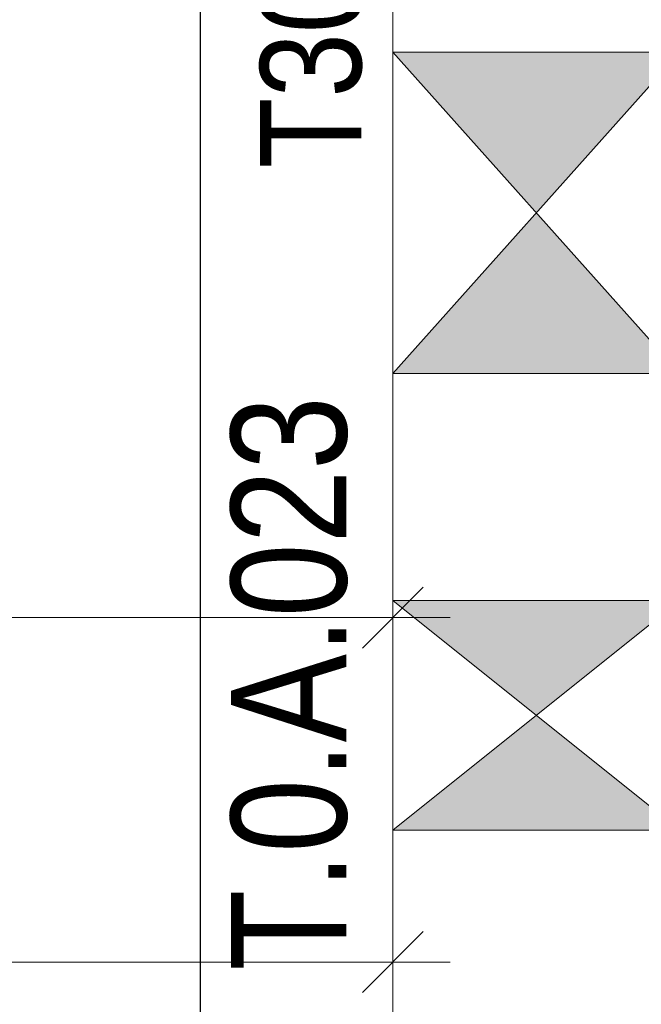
# Model space of a CAD drawing. Extents: x -620 to 300, y 62 to 1162.
# Tile 144 of 256: x -52 to -41, y 971 to 988. Entities that reach past the tile are written whole.
import ezdxf
from ezdxf.lldxf.tags import DXFTag

# ---------------------------------------------------------------- set-up
doc = ezdxf.new("R2010")
doc.units = 0
doc.layers.get('0').update_dxf_attribs({"lineweight": 13})
for name, color, linetype, lineweight, true_color in [('30 -34 Innenwände- 11 Durchbruch', 4, 'Continuous', 9, 0x00ffff), ('30 -34 Innenwände- 4 Türen_Fenster', 7, 'Continuous', 15, 0x9955ff), ('70 -76 Bemaßung- 2 Allgemein', 9, 'Continuous', 5, 0x808080), ('E_Leerrohr_Detailnummer', 1, 'Continuous', 25, 0xff0000)]:
    doc.layers.add(name, color=color, linetype=linetype, lineweight=lineweight, true_color=true_color)
doc.layers.add('Keine', color=7, linetype='Continuous', lineweight=9)
doc.styles.get("Standard").update_dxf_attribs({"font": 'ARIALN.TTF'})
tags = doc.linetypes.add('fein_strichliert-A06G94XS8I', pattern=[4, 1, -2, 1]).pattern_tags.tags
tags[8:9] = [DXFTag(74, 4), DXFTag(75, 0), DXFTag(340, '0'), DXFTag(46, 0.0), DXFTag(50, 0.0), DXFTag(44, 0.0), DXFTag(45, 0.0)]
tags[6:7] = [DXFTag(74, 4), DXFTag(75, 0), DXFTag(340, '0'), DXFTag(46, 0.0), DXFTag(50, 0.0), DXFTag(44, 0.0), DXFTag(45, 0.0)]
tags[4:5] = [DXFTag(74, 4), DXFTag(75, 0), DXFTag(340, '0'), DXFTag(46, 0.0), DXFTag(50, 0.0), DXFTag(44, 0.0), DXFTag(45, 0.0)]

# ---------------------------------------------------------------- blocks, each defined once
blk = doc.blocks.new('Referenz-A06G94XT8I')
at = {"layer": '30 -34 Innenwände- 11 Durchbruch', "color": 0, "linetype": 'Continuous', "lineweight": -2, "ltscale": 0.13}
for p, q in [((-45.58, 987.453), (-40.58, 987.453)), ((-40.58, 987.453), (-45.58, 981.853)), ((-40.58, 981.853), (-45.58, 987.453)), ((-45.58, 981.853), (-45.58, 987.453)), ((-45.58, 987.453), (-40.58, 981.853)), ((-40.58, 987.453), (-45.58, 981.853)), ((-45.58, 981.853), (-40.58, 981.853)), ((-45.58, 977.903), (-40.58, 977.903)), ((-40.58, 977.903), (-45.58, 973.903)), ((-40.58, 973.903), (-45.58, 977.903)), ((-45.58, 973.903), (-45.58, 977.903)), ((-45.58, 977.903), (-40.58, 973.903)), ((-40.58, 977.903), (-45.58, 973.903)), ((-45.58, 973.903), (-40.58, 973.903))]:
    blk.add_line(p, q, dxfattribs=at)
at = {"layer": '30 -34 Innenwände- 11 Durchbruch', "color": 0, "lineweight": -2}
for points in [[(-43.08, 984.653), (-45.58, 987.453), (-43.08, 987.453)], [(-43.08, 984.653), (-43.08, 987.453), (-40.58, 987.453)], [(-43.08, 981.853), (-45.58, 981.853), (-43.08, 984.653)], [(-43.08, 981.853), (-43.08, 984.653), (-40.58, 981.853)], [(-43.08, 975.903), (-45.58, 977.903), (-43.08, 977.903)], [(-43.08, 975.903), (-43.08, 977.903), (-40.58, 977.903)], [(-43.08, 973.903), (-45.58, 973.903), (-43.08, 975.903)], [(-43.08, 973.903), (-43.08, 975.903), (-40.58, 973.903)]]:
    blk.add_solid(points, dxfattribs=at)
at = {"layer": '30 -34 Innenwände- 4 Türen_Fenster', "color": 0, "linetype": 'fein_strichliert-A06G94XS8I', "lineweight": -2, "ltscale": 0.13}
blk.add_line((-45.58, 989.453), (-45.58, 965.603), dxfattribs=at)
blk.add_ellipse((-42.04, 988.053), major_axis=(-21.05, 0), ratio=1, start_param=0, end_param=1.570796, dxfattribs=at)
at = {"layer": '70 -76 Bemaßung- 2 Allgemein', "color": 0, "linetype": 'Continuous', "lineweight": -2, "ltscale": 0.13}
for p, q in [((-45.58, 975.103), (-45.58, 978.603)), ((-45.049, 978.134), (-46.11, 977.073)), ((-46.64, 977.603), (-131.419, 977.603)), ((-44.58, 977.603), (-46.64, 977.603)), ((-45.58, 969.103), (-45.58, 972.603)), ((-45.049, 972.134), (-46.11, 971.073)), ((-46.64, 971.603), (-148.419, 971.603)), ((-44.58, 971.603), (-46.64, 971.603))]:
    blk.add_line(p, q, dxfattribs=at)
at = {"layer": 'Keine', "color": 0, "linetype": 'Continuous', "lineweight": -2, "ltscale": 0.13, "attachment_point": 1, "rotation": 90}
for s, insert, char_height in [('{\\fArial Narrow;T30 rd}', (-47.893, 985.429), 1.76205), ('{\\fArial Narrow;T.0.A.023}', (-48.402, 971.457), 2.01377)]:
    blk.add_mtext(s, dxfattribs=dict(at, insert=insert, char_height=char_height))
blk = doc.blocks.new('Polygon-A06G952R8I')
at = {"color": 0, "linetype": 'ByBlock', "lineweight": -2, "ltscale": 0.25}
blk.add_line((-48.929, 953.26), (-48.929, 1007.522), dxfattribs=at)

msp = doc.modelspace()

# ---------------------------------------------------------------- block references
at = {"color": 8, "lineweight": 13, "ltscale": 0.13, "true_color": 0x808080}
msp.add_blockref('Referenz-A06G94XT8I', (0, 0), dxfattribs=at)
at = {"layer": 'E_Leerrohr_Detailnummer', "ltscale": 0.25}
msp.add_blockref('Polygon-A06G952R8I', (0, 0), dxfattribs=at)

doc.saveas('drawing.dxf')
